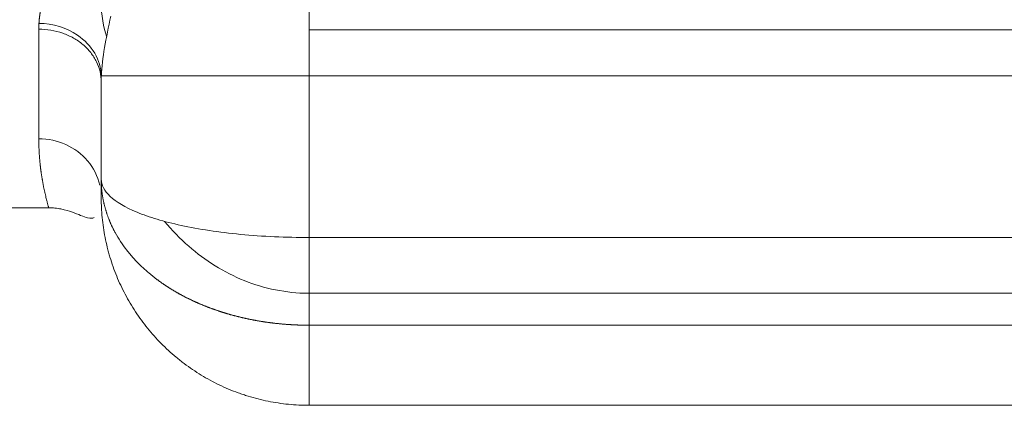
# Model space of a CAD drawing. Header units: millimetres. Extents: x 176 to 9387, y -11044 to -3322.
# Tile 182 of 256: x 8153 to 8200, y -10035 to -10017. Entities that reach past the tile are written whole.
import ezdxf

# ---------------------------------------------------------------- set-up
doc = ezdxf.new("R2010")
doc.units = ezdxf.units.MM
doc.header["$LTSCALE"] = 0.3175
doc.layers.add('1轮廓实线层', color=7, linetype='Continuous', lineweight=18)

msp = doc.modelspace()

# ---------------------------------------------------------------- linework, layer by layer
at = {"layer": '1轮廓实线层'}
for p, q in [((8166.85631, -10019.34335), (8166.85631, -10015.70257)), ((8153.85631, -10022.37228), (8153.85631, -10017.10145)), ((8166.85631, -10017.1335), (8298.35631, -10017.1335)), ((8156.85631, -10024.3267), (8156.85631, -10019.59098)), ((8156.85631, -10024.31058), (8156.85631, -10019.63705)), ((8166.85631, -10019.34335), (8156.86256, -10019.34335)), ((8166.85631, -10027.1233), (8166.85631, -10019.34335)), ((8166.85631, -10019.34335), (8298.35631, -10019.34335)), ((8156.85613, -10025.22312), (8156.85625, -10025.17578)), ((8149.8438, -10025.69279), (8154.33561, -10025.69279)), ((8298.35631, -10027.1233), (8166.85631, -10027.1233)), ((8166.85631, -10029.80344), (8298.35631, -10029.80344)), ((8166.85631, -10031.34037), (8166.85631, -10035.19279)), ((8298.35631, -10031.34037), (8166.85631, -10031.34037)), ((8298.35631, -10035.19279), (8166.85631, -10035.19279))]:
    msp.add_line(p, q, dxfattribs=at)
for points, knots in [([(8153.86444, -10016.82281), (8153.86507, -10016.81221), (8153.86634, -10016.79098), (8153.86852, -10016.75899), (8153.87091, -10016.72682), (8153.87354, -10016.69445), (8153.87638, -10016.66189), (8153.87946, -10016.62913), (8153.88275, -10016.59618), (8153.88628, -10016.56303), (8153.89003, -10016.52969), (8153.894, -10016.49615), (8153.89821, -10016.46241), (8153.90263, -10016.42848), (8153.90728, -10016.39435), (8153.91216, -10016.36001), (8153.91727, -10016.32548), (8153.92259, -10016.29075), (8153.92815, -10016.25581), (8153.93393, -10016.22068), (8153.93994, -10016.18534), (8153.94617, -10016.1498), (8153.95262, -10016.11405), (8153.95931, -10016.0781), (8153.96622, -10016.04194), (8153.97335, -10016.00558), (8153.98071, -10015.96901), (8153.98829, -10015.93223), (8153.9961, -10015.89524), (8154.00414, -10015.85805), (8154.0124, -10015.82064), (8154.02089, -10015.78303), (8154.0296, -10015.7452), (8154.03854, -10015.70717), (8154.04771, -10015.66892), (8154.0571, -10015.63045), (8154.07058, -10015.57624), (8154.08866, -10015.50558), (8154.11197, -10015.41776), (8154.13668, -10015.32773), (8154.16278, -10015.23547), (8154.19028, -10015.14096), (8154.21917, -10015.04418), (8154.24946, -10014.9451), (8154.28114, -10014.84371), (8154.31423, -10014.73998), (8154.3487, -10014.63389), (8154.38458, -10014.5254), (8154.42181, -10014.41454), (8154.44745, -10014.33961), (8154.46038, -10014.3018)], [0, 0, 0, 0, 0.01322702, 0.02651368, 0.03986013, 0.05326657, 0.06673316, 0.08026008, 0.09384749, 0.10749557, 0.12120448, 0.13497438, 0.14880543, 0.1626978, 0.17665163, 0.19066708, 0.20474431, 0.21888346, 0.23308469, 0.24734813, 0.26167394, 0.27606226, 0.29051322, 0.30502697, 0.31960364, 0.33424338, 0.34894631, 0.36371256, 0.37854227, 0.39343556, 0.40839256, 0.4234134, 0.4384982, 0.45364708, 0.46886017, 0.48413758, 0.49947943, 0.53337775, 0.56803958, 0.6034661, 0.63965838, 0.67661748, 0.71434434, 0.75283988, 0.79210496, 0.83214038, 0.87294689, 0.91452522, 0.95687604, 1, 1, 1, 1]), ([(8157.11701, -10017.45138), (8157.10214, -10017.40912), (8157.08801, -10017.36668), (8156.9039, -10016.78062), (8156.84707, -10016.20035), (8156.85813, -10015.59545)], [0, 0, 0, 0, 0.07272689, 0.07272689, 1, 1, 1, 1]), ([(8153.86444, -10016.82281), (8154.52912, -10016.83353), (8156.08246, -10017.30779), (8156.84556, -10018.59828), (8156.86256, -10019.34335)], [0, 0, 0, 0, 0.42857143, 1, 1, 1, 1]), ([(8156.85631, -10019.63705), (8156.85631, -10019.4711), (8156.83697, -10019.30514), (8156.76036, -10018.97961), (8156.70308, -10018.82004), (8156.5528, -10018.51339), (8156.4598, -10018.36633), (8156.24163, -10018.09036), (8156.11647, -10017.96146), (8155.83879, -10017.72676), (8155.68627, -10017.62097), (8155.35976, -10017.43657), (8155.18576, -10017.35797), (8154.82295, -10017.23095), (8154.63415, -10017.18254), (8154.249, -10017.11779), (8154.05266, -10017.10145), (8153.85631, -10017.10145)], [0, 0, 0, 0, 0.125, 0.125, 0.25, 0.25, 0.375, 0.375, 0.5, 0.5, 0.625, 0.625, 0.75, 0.75, 0.875, 0.875, 1, 1, 1, 1]), ([(8156.78955, -10024.60602), (8156.69214, -10024.17909), (8156.10057, -10022.98622), (8154.7539, -10022.37228), (8153.85631, -10022.37228)], [0, 0, 0, 0, 0.34065103, 1, 1, 1, 1]), ([(8154.33577, -10025.69279), (8154.33549, -10025.69279), (8154.33397, -10025.68975), (8154.3289, -10025.67581), (8154.32102, -10025.65173), (8154.31033, -10025.61681), (8154.29684, -10025.57033), (8154.28054, -10025.51157), (8154.26143, -10025.43977), (8154.23951, -10025.35418), (8154.21478, -10025.25403), (8154.18724, -10025.13854), (8154.15693, -10025.00691), (8154.13038, -10024.88839), (8154.10967, -10024.79261), (8154.09613, -10024.72727), (8154.08314, -10024.66245), (8154.07072, -10024.59843), (8154.05886, -10024.53545), (8154.04758, -10024.47376), (8154.03686, -10024.4136), (8154.02671, -10024.35518), (8154.01713, -10024.29871), (8154.00811, -10024.24439), (8153.99967, -10024.19241), (8153.99179, -10024.14294), (8153.98448, -10024.09614), (8153.97773, -10024.05216), (8153.97156, -10024.01115), (8153.96595, -10023.97324), (8153.96091, -10023.93853), (8153.95643, -10023.90714), (8153.95253, -10023.87917), (8153.94919, -10023.8547), (8153.94641, -10023.83379), (8153.94231, -10023.80154), (8153.9369, -10023.75654), (8153.93003, -10023.69719), (8153.92348, -10023.63758), (8153.91723, -10023.57773), (8153.91129, -10023.51769), (8153.90565, -10023.45747), (8153.90031, -10023.39711), (8153.89529, -10023.33662), (8153.89056, -10023.27604), (8153.88614, -10023.21539), (8153.88203, -10023.15469), (8153.87822, -10023.09397), (8153.87471, -10023.03326), (8153.87151, -10022.97259), (8153.86861, -10022.91196), (8153.86602, -10022.85141), (8153.86373, -10022.79097), (8153.86175, -10022.73065), (8153.86007, -10022.67048), (8153.8587, -10022.61048), (8153.85763, -10022.55067), (8153.85687, -10022.49107), (8153.8564, -10022.43175), (8153.85634, -10022.39201), (8153.85631, -10022.37228)], [0, 0, 0, 0, 0.03656487, 0.07408679, 0.11252489, 0.15187965, 0.19215152, 0.23334092, 0.27544823, 0.31847383, 0.36241804, 0.40728119, 0.45306359, 0.49976551, 0.51906465, 0.53761046, 0.55540293, 0.57244208, 0.58872789, 0.60426038, 0.61903953, 0.63306535, 0.64633783, 0.65885699, 0.67062281, 0.6816353, 0.69189446, 0.70140028, 0.71015278, 0.71815194, 0.72539777, 0.73189027, 0.73762944, 0.74261528, 0.7468478, 0.75032699, 0.76210883, 0.77377066, 0.78531249, 0.79673435, 0.80803624, 0.81921817, 0.83028017, 0.84122224, 0.8520444, 0.86274668, 0.87332907, 0.8837916, 0.8941343, 0.90435716, 0.91446023, 0.9244435, 0.93430701, 0.94405078, 0.95367482, 0.96317916, 0.97256383, 0.98182884, 0.99097422, 1, 1, 1, 1]), ([(8157.05556, -10025.73655), (8157.05556, -10025.73655), (8157.05024, -10025.71783), (8157.03979, -10025.68022), (8157.02469, -10025.62348), (8157.01013, -10025.5662), (8156.99611, -10025.50838), (8156.98267, -10025.45003), (8156.96981, -10025.39113), (8156.95754, -10025.3317), (8156.9459, -10025.27174), (8156.93488, -10025.21125), (8156.92451, -10025.15023), (8156.9148, -10025.08868), (8156.90578, -10025.02661), (8156.89745, -10024.96402), (8156.88983, -10024.90092), (8156.88295, -10024.8373), (8156.87681, -10024.77318), (8156.87143, -10024.70855), (8156.86684, -10024.64342), (8156.86304, -10024.57779), (8156.86005, -10024.51167), (8156.85791, -10024.44507), (8156.85656, -10024.37799), (8156.85639, -10024.3331), (8156.85631, -10024.31058)], [0, 0, 0, 0, 0.00001097, 0.04010455, 0.08050656, 0.12121689, 0.16223544, 0.20356209, 0.24519675, 0.2871393, 0.32938963, 0.37194764, 0.41481319, 0.45798619, 0.50146652, 0.54525406, 0.58934869, 0.6337503, 0.67845877, 0.72347398, 0.76879581, 0.81442414, 0.86035885, 0.90659981, 0.9531469, 1, 1, 1, 1]), ([(8166.85631, -10027.1233), (8165.73679, -10027.1233), (8164.0401, -10027.0433), (8162.03194, -10026.79586), (8160.6719, -10026.54798), (8159.51162, -10026.25159), (8158.2173, -10025.79657), (8157.14687, -10025.15437), (8156.85811, -10024.59607), (8156.85631, -10024.3144), (8156.85631, -10024.31249), (8156.85631, -10024.31058)], [0, 0, 0, 0, 0.19972694, 0.29959041, 0.39945388, 0.49931734, 0.59918081, 0.79890775, 0.99863469, 0.99863469, 1, 1, 1, 1]), ([(8166.85631, -10035.19279), (8166.52125, -10035.19279), (8166.18914, -10035.176), (8165.53063, -10035.11005), (8165.20421, -10035.0609), (8164.55703, -10034.93047), (8164.23627, -10034.84919), (8163.83892, -10034.72706), (8163.75963, -10034.70161), (8163.64097, -10034.66187), (8163.60144, -10034.64835), (8163.52266, -10034.62087), (8163.32638, -10034.551), (8163.13336, -10034.47541), (8162.67622, -10034.28324), (8162.37962, -10034.14081), (8161.80238, -10033.82793), (8161.52175, -10033.65747), (8161.11288, -10033.3806), (8160.97861, -10033.28477), (8160.78028, -10033.13563), (8160.7146, -10033.08496), (8160.58491, -10032.9823), (8160.52085, -10032.93028), (8160.20442, -10032.66681), (8159.96365, -10032.44521), (8159.50608, -10031.98105), (8159.28929, -10031.7385), (8158.87961, -10031.23251), (8158.6867, -10030.96906), (8158.32548, -10030.42087), (8158.16004, -10030.14049), (8157.85826, -10029.56773), (8157.5856, -10028.98294), (8157.37042, -10028.37444), (8157.25417, -10027.98663), (8157.22066, -10027.86972), (8157.18923, -10027.75196), (8157.16874, -10027.67326), (8157.15872, -10027.6338), (8157.10989, -10027.43643), (8157.0748, -10027.27808), (8156.98128, -10026.80169), (8156.93455, -10026.48231), (8156.88768, -10026.00059), (8156.87593, -10025.83957), (8156.86417, -10025.59738), (8156.85975, -10025.47612), (8156.85716, -10025.33436), (8156.85652, -10025.2634), (8156.85638, -10025.23298), (8156.85634, -10025.21776), (8156.85632, -10025.2128), (8156.85631, -10025.2028), (8156.85631, -10025.19779), (8156.85631, -10025.19279)], [0, 0, 0, 0, 0.0625, 0.0625, 0.125, 0.125, 0.1875, 0.1875, 0.203125, 0.203125, 0.2109375, 0.2109375, 0.21875, 0.25, 0.25, 0.3125, 0.3125, 0.375, 0.375, 0.40625, 0.40625, 0.421875, 0.421875, 0.4375, 0.4375, 0.5, 0.5, 0.5625, 0.5625, 0.625, 0.625, 0.6875, 0.6875, 0.75, 0.8125, 0.8125, 0.828125, 0.8359375, 0.8359375, 0.84375, 0.84375, 0.875, 0.875, 0.9375, 0.9375, 0.96875, 0.96875, 0.984375, 0.9921875, 0.99609375, 0.99804688, 0.99804688, 0.99902344, 0.99902344, 1, 1, 1, 1]), ([(8154.33577, -10025.69266), (8154.38754, -10025.69297), (8154.48994, -10025.69576), (8154.70137, -10025.71311), (8155.10125, -10025.77966), (8155.53113, -10025.92237), (8155.93396, -10026.0867), (8156.29838, -10026.2241), (8156.44454, -10026.20575), (8156.50991, -10026.15196)], [0, 0, 0, 0, 0.01640325, 0.03359753, 0.07345438, 0.18839435, 0.36180923, 0.59868304, 1, 1, 1, 1]), ([(8166.85631, -10031.34037), (8166.83996, -10031.34035), (8166.80726, -10031.34032), (8166.7582, -10031.34007), (8166.70912, -10031.33966), (8166.66002, -10031.33909), (8166.61089, -10031.33835), (8166.56175, -10031.33745), (8166.51259, -10031.33639), (8166.46342, -10031.33516), (8166.41423, -10031.33376), (8166.36502, -10031.3322), (8166.3158, -10031.33047), (8166.26657, -10031.32858), (8166.21733, -10031.32652), (8166.16809, -10031.32429), (8166.11883, -10031.3219), (8166.06956, -10031.31934), (8166.0203, -10031.31661), (8165.97102, -10031.31371), (8165.92175, -10031.31065), (8165.87247, -10031.30742), (8165.82319, -10031.30402), (8165.77391, -10031.30045), (8165.72464, -10031.29671), (8165.67536, -10031.2928), (8165.6261, -10031.28873), (8165.57683, -10031.28448), (8165.52758, -10031.28007), (8165.47833, -10031.27548), (8165.42909, -10031.27073), (8165.37987, -10031.2658), (8165.33065, -10031.26071), (8165.28145, -10031.25544), (8165.23226, -10031.25001), (8165.18309, -10031.2444), (8165.13394, -10031.23862), (8165.08481, -10031.23267), (8165.03569, -10031.22655), (8164.9866, -10031.22026), (8164.93752, -10031.21379), (8164.88848, -10031.20715), (8164.83945, -10031.20035), (8164.79046, -10031.19336), (8164.74149, -10031.18621), (8164.69255, -10031.17889), (8164.64364, -10031.17139), (8164.59476, -10031.16372), (8164.54591, -10031.15587), (8164.4971, -10031.14786), (8164.44832, -10031.13967), (8164.39958, -10031.1313), (8164.35088, -10031.12277), (8164.30222, -10031.11406), (8164.2536, -10031.10518), (8164.20502, -10031.09612), (8164.15648, -10031.08689), (8164.10799, -10031.07749), (8164.05955, -10031.06791), (8164.01115, -10031.05816), (8163.9628, -10031.04824), (8163.9145, -10031.03814), (8163.86625, -10031.02787), (8163.81806, -10031.01742), (8163.76991, -10031.0068), (8163.72183, -10030.99601), (8163.6738, -10030.98504), (8163.62583, -10030.9739), (8163.57792, -10030.96258), (8163.53007, -10030.95109), (8163.48228, -10030.93943), (8163.43455, -10030.92759), (8163.38689, -10030.91558), (8163.3393, -10030.90339), (8163.29178, -10030.89103), (8163.24432, -10030.8785), (8163.19693, -10030.86579), (8163.14962, -10030.85291), (8163.10237, -10030.83985), (8163.05521, -10030.82662), (8163.00812, -10030.81322), (8162.9611, -10030.79964), (8162.91417, -10030.78589), (8162.86731, -10030.77197), (8162.82053, -10030.75787), (8162.77384, -10030.7436), (8162.72723, -10030.72915), (8162.68071, -10030.71453), (8162.63427, -10030.69974), (8162.58793, -10030.68478), (8162.54167, -10030.66964), (8162.4955, -10030.65433), (8162.44943, -10030.63884), (8162.40344, -10030.62319), (8162.35756, -10030.60736), (8162.31177, -10030.59136), (8162.26608, -10030.57518), (8162.22048, -10030.55884), (8162.17499, -10030.54232), (8162.1296, -10030.52563), (8162.08431, -10030.50877), (8162.03913, -10030.49174), (8161.99405, -10030.47453), (8161.94908, -10030.45716), (8161.90422, -10030.43961), (8161.85947, -10030.42189), (8161.81483, -10030.40401), (8161.77031, -10030.38595), (8161.7259, -10030.36772), (8161.6816, -10030.34932), (8161.63742, -10030.33076), (8161.59336, -10030.31202), (8161.54942, -10030.29311), (8161.5056, -10030.27404), (8161.46191, -10030.25479), (8161.41834, -10030.23538), (8161.37489, -10030.2158), (8161.33157, -10030.19605), (8161.28838, -10030.17613), (8161.24532, -10030.15605), (8161.20238, -10030.13579), (8161.15958, -10030.11537), (8161.11692, -10030.09479), (8161.07439, -10030.07404), (8161.032, -10030.05312), (8160.98974, -10030.03203), (8160.94762, -10030.01079), (8160.90565, -10029.98937), (8160.86381, -10029.96779), (8160.82212, -10029.94605), (8160.78057, -10029.92414), (8160.73917, -10029.90207), (8160.69792, -10029.87983), (8160.65681, -10029.85744), (8160.61586, -10029.83487), (8160.57506, -10029.81215), (8160.53441, -10029.78927), (8160.49391, -10029.76622), (8160.45357, -10029.74301), (8160.41339, -10029.71964), (8160.37336, -10029.69612), (8160.33349, -10029.67243), (8160.29379, -10029.64858), (8160.25425, -10029.62457), (8160.21487, -10029.6004), (8160.17565, -10029.57608), (8160.13661, -10029.5516), (8160.09773, -10029.52696), (8160.05902, -10029.50216), (8160.02047, -10029.47721), (8159.98211, -10029.4521), (8159.94391, -10029.42684), (8159.90589, -10029.40142), (8159.86804, -10029.37584), (8159.83037, -10029.35011), (8159.79288, -10029.32423), (8159.75557, -10029.2982), (8159.71844, -10029.27201), (8159.68149, -10029.24567), (8159.64473, -10029.21918), (8159.60815, -10029.19254), (8159.57176, -10029.16575), (8159.41041, -10029.04569), (8159.13094, -10028.82331), (8158.75409, -10028.48299), (8158.40052, -10028.11794), (8158.07379, -10027.72838), (8157.77755, -10027.31482), (8157.59616, -10027.01246), (8157.50078, -10026.83538), (8157.47739, -10026.79107), (8157.45422, -10026.74622), (8157.43126, -10026.70085), (8157.40855, -10026.65495), (8157.38608, -10026.60852), (8157.36387, -10026.56155), (8157.34194, -10026.51404), (8157.3203, -10026.466), (8157.29896, -10026.41741), (8157.27793, -10026.36829), (8157.25724, -10026.31863), (8157.23689, -10026.26842), (8157.21689, -10026.21767), (8157.19727, -10026.16637), (8157.17803, -10026.11454), (8157.1592, -10026.06215), (8157.14078, -10026.00923), (8157.12278, -10025.95575), (8157.10524, -10025.90173), (8157.08815, -10025.84717), (8157.07154, -10025.79207), (8157.06083, -10025.75512), (8157.05556, -10025.73655)], [0, 0, 0, 0, 0.00351383, 0.00702943, 0.01054683, 0.01406603, 0.01758703, 0.02110984, 0.02463448, 0.02816095, 0.03168925, 0.0352194, 0.0387514, 0.04228526, 0.04582099, 0.04935859, 0.05289809, 0.05643947, 0.05998275, 0.06352794, 0.06707504, 0.07062407, 0.07417503, 0.07772793, 0.08128277, 0.08483957, 0.08839832, 0.09195905, 0.09552175, 0.09908644, 0.10265312, 0.10622179, 0.10979248, 0.11336517, 0.11693989, 0.12051664, 0.12409542, 0.12767625, 0.13125912, 0.13484406, 0.13843106, 0.14202013, 0.14561128, 0.14920452, 0.15279986, 0.15639729, 0.15999684, 0.1635985, 0.16720228, 0.17080819, 0.17441624, 0.17802644, 0.18163878, 0.18525329, 0.18886995, 0.19248879, 0.19610981, 0.19973301, 0.20335841, 0.206986, 0.2106158, 0.21424781, 0.21788205, 0.2215185, 0.22515719, 0.22879812, 0.23244129, 0.23608672, 0.23973441, 0.24338435, 0.24703658, 0.25069107, 0.25434786, 0.25800693, 0.2616683, 0.26533198, 0.26899796, 0.27266626, 0.27633688, 0.28000982, 0.28368511, 0.28736273, 0.29104269, 0.29472501, 0.29840969, 0.30209673, 0.30578614, 0.30947793, 0.31317209, 0.31686865, 0.3205676, 0.32426894, 0.32797269, 0.33167885, 0.33538742, 0.33909842, 0.34281184, 0.34652769, 0.35024598, 0.35396672, 0.3576899, 0.36141553, 0.36514362, 0.36887418, 0.3726072, 0.3763427, 0.38008068, 0.38382114, 0.38756409, 0.39130954, 0.39505748, 0.39880793, 0.40256089, 0.40631636, 0.41007435, 0.41383486, 0.4175979, 0.42136348, 0.42513159, 0.42890224, 0.43267544, 0.43645119, 0.44022949, 0.44401036, 0.44779379, 0.45157978, 0.45536835, 0.4591595, 0.46295323, 0.46674954, 0.47054844, 0.47434994, 0.47815403, 0.48196072, 0.48577002, 0.48958193, 0.49339646, 0.49721359, 0.50103335, 0.50485574, 0.50868075, 0.5125084, 0.51633867, 0.52017159, 0.52400715, 0.52784536, 0.53168622, 0.53552973, 0.53937589, 0.54322472, 0.54707621, 0.55093036, 0.55478718, 0.55864668, 0.56250885, 0.5663737, 0.57024123, 0.57411144, 0.57798434, 0.58185993, 0.58573822, 0.5896192, 0.59350288, 0.63766037, 0.68293797, 0.72933671, 0.77685659, 0.82549662, 0.87525496, 0.88017059, 0.88513249, 0.89014066, 0.89519508, 0.90029574, 0.90544264, 0.91063575, 0.91587507, 0.92116059, 0.9264923, 0.93187018, 0.93729422, 0.94276441, 0.94828073, 0.95384318, 0.95945174, 0.96510639, 0.97080713, 0.97655393, 0.98234678, 0.98818568, 0.9940706, 1, 1, 1, 1]), ([(8159.9018, -10026.3461), (8160.25875, -10026.7748), (8160.64752, -10027.17665), (8161.85327, -10028.23189), (8162.76413, -10028.80512), (8164.69972, -10029.582), (8165.76013, -10029.79699), (8166.82329, -10029.80339), (8166.8398, -10029.80344), (8166.85631, -10029.80344)], [0, 0, 0, 0, 0.20805523, 0.20805523, 0.60093037, 0.60093037, 0.99380552, 0.99380552, 1, 1, 1, 1]), ([(8166.85631, -10027.1233), (8166.85631, -10027.33238), (8166.85631, -10027.54146), (8166.85631, -10027.95635), (8166.85631, -10028.16215), (8166.85631, -10028.56722), (8166.85631, -10028.7665), (8166.85631, -10029.1554), (8166.85631, -10029.34503), (8166.85631, -10029.71164), (8166.85631, -10029.88863), (8166.85631, -10030.2272), (8166.85631, -10030.38878), (8166.85631, -10030.69398), (8166.85631, -10030.8376), (8166.85631, -10031.10463), (8166.85631, -10031.22804), (8166.85631, -10031.34037)], [0, 0, 0, 0, 0.125, 0.125, 0.25, 0.25, 0.375, 0.375, 0.5, 0.5, 0.625, 0.625, 0.75, 0.75, 0.875, 0.875, 1, 1, 1, 1])]:
    msp.add_open_spline(points, degree=3, knots=knots, dxfattribs=at)
for points in [[(8156.86256, -10019.34335), (8156.89805, -10018.4956), (8157.08923, -10017.54051), (8157.32098, -10016.46936)], [(8153.86444, -10016.82281), (8153.85903, -10016.91633), (8153.85631, -10017.00924), (8153.85631, -10017.10145)], [(8156.86256, -10019.34335), (8156.85839, -10019.44125), (8156.85631, -10019.53915), (8156.85631, -10019.63705)]]:
    msp.add_open_spline(points, degree=3, dxfattribs=at)
msp.add_rational_spline([(8156.85631, -10024.31058), (8156.85631, -10024.61226), (8156.85631, -10024.90635), (8156.85631, -10025.19279)], [1, 0.999930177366, 0.999930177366, 1], degree=3, dxfattribs=at)

doc.saveas('drawing.dxf')
